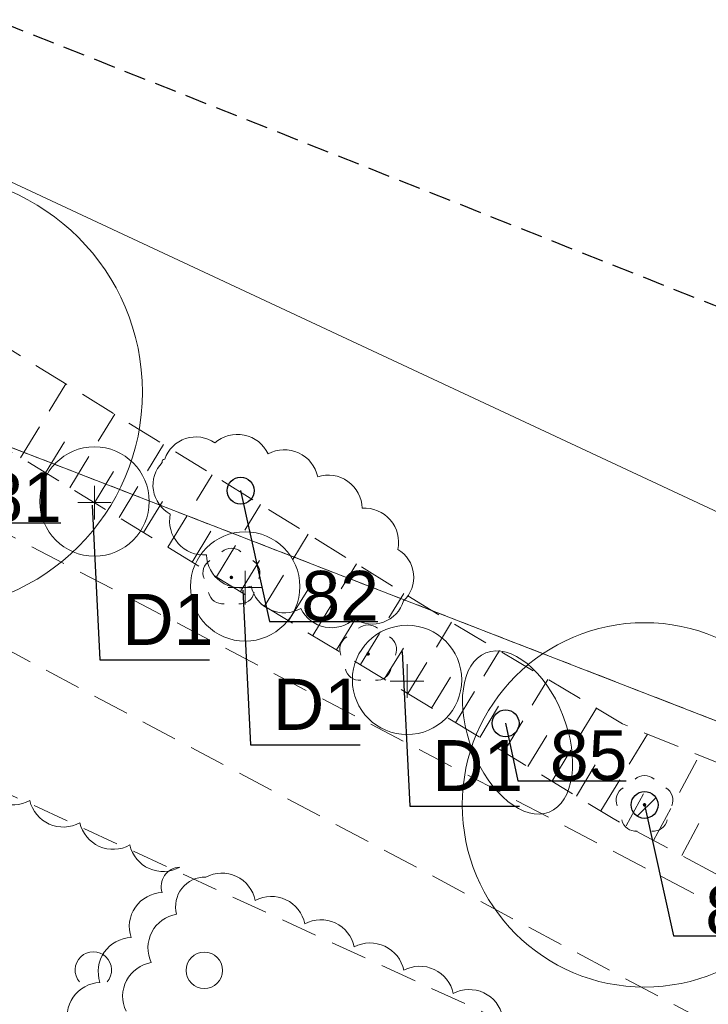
# Model space of a CAD drawing. Header units: metres. Extents: x 6540907 to 6541833, y 5893434 to 5894895.
# Tile 124 of 256: x 6541247 to 6541266, y 5894260 to 5894287. Entities that reach past the tile are written whole.
import ezdxf
from ezdxf import colors
from ezdxf.entities.mleader import LeaderData, LeaderLine
from ezdxf.math import Vec2, Vec3

# ---------------------------------------------------------------- set-up
doc = ezdxf.new("R2010")
doc.units = ezdxf.units.M
doc.header["$MEASUREMENT"] = 0
for name, pattern in [('1.0_0.5', [1.5, 1, -0.5]), ('2', [0.9, 0.6, -0.3]), ('219-500', [0, 0]), ('egug-500', [1, 0.5, -0.5])]:
    doc.linetypes.add(name, pattern=pattern)
doc.layers.get('0').update_dxf_attribs({"color": 2, "linetype": 'CONTINUOUS', "lineweight": 5})
for name, color, linetype, lineweight in [('218-kontur użytku gruntowego', 251, 'CONTINUOUS', 9), ('219-działka ewidencyjna', 152, 'CONTINUOUS', 18), ('chodnik', 251, 'CONTINUOUS', 9), ('drzewo liściaste', 251, 'CONTINUOUS', 9), ('skarpa nieumocniona', 251, 'CONTINUOUS', 9), ('woda stojąca', 251, 'CONTINUOUS', 9), ('z_i_drzewa_liściste_korony', 66, 'CONTINUOUS', 20), ('z_i_drzewa_opis', 7, 'CONTINUOUS', 25), ('z_n_kom_alnus glutinosa', 162, 'CONTINUOUS', 20), ('zadrzewienie  zakrzewienie', 252, 'CONTINUOUS', 15), ('Zakres', 252, 'CONTINUOUS', 15)]:
    doc.layers.add(name, color=color, linetype=linetype, lineweight=lineweight)
doc.layers.add('z_i_masywy_grupy', color=7, linetype='CONTINUOUS', lineweight=13, true_color=0x7f926c)
doc.styles.add('Opisowy', font='arial.ttf')

# ---------------------------------------------------------------- blocks, each defined once
blk = doc.blocks.new('OTZK2')
at = {"color": 0, "linetype": 'Continuous'}
blk.add_arc((0, 0), 0.5, 318.85, 221.162, dxfattribs=at)
blk = doc.blocks.new('OTZK1')
at = {"color": 0, "linetype": 'Continuous'}
blk.add_circle((0, 0), 0.5, dxfattribs=at)
blk = doc.blocks.new('OP021')
at = {"linetype": 'Continuous', "lineweight": 13}
h = blk.add_hatch(color=0, dxfattribs=at)
edge = h.paths.add_edge_path()
edge.add_arc((0, 0), 0.05, 0, 360)
at = {"color": 0, "linetype": 'Continuous', "lineweight": 13}
for centre, start, end in [((0, 0.4), 49.272, 130.728), ((-0.38, 0.124), 121.308, 202.548), ((0.38, 0.124), 337.452, 58.692), ((-0.235, -0.324), 193.221, 274.871), ((0.235, -0.324), 265.129, 346.779)]:
    blk.add_arc(centre, 0.4, start, end, dxfattribs=at)
blk = doc.blocks.new('_None')
blk = doc.blocks.new('punkt')
h = blk.add_hatch()
h.set_pattern_fill('ANSI32', color=256, scale=0.2)
h.set_pattern_definition([(45, (-4781848.87, -5644337.08), (-1.34703841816, 1.34703841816), []), (45, (-4781847.972, -5644337.08), (-1.34703841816, 1.34703841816), [])])
edge = h.paths.add_edge_path()
edge.add_arc((0, 0), 0.243, 0, 360)
blk.add_circle((0, 0), 0.243)
blk = doc.blocks.new('d')
at = {"linetype": 'Continuous'}
for points in [[(0, 0.461), (0, -0.461)], [(0.461, 0), (-0.461, 0)]]:
    blk.add_lwpolyline(points, dxfattribs=at)
blk.add_circle((0, 0.031), 1.5, dxfattribs=at)

msp = doc.modelspace()

# ---------------------------------------------------------------- linework, layer by layer
at = {"layer": '218-kontur użytku gruntowego', "linetype": 'egug-500', "lineweight": 18, "flags": 128}
for points in [[(6541308.83, 5894251.038), (6541244.66, 5894275.948)], [(6541244.66, 5894275.948), (6541308.83, 5894251.038)]]:
    msp.add_lwpolyline(points, dxfattribs=at)
at = {"layer": '219-działka ewidencyjna', "linetype": '219-500', "lineweight": 18, "flags": 128}
msp.add_lwpolyline([(6541308.83, 5894251.038), (6541244.66, 5894275.948)], dxfattribs=at)
at = {"layer": 'chodnik', "linetype": '1.0_0.5', "lineweight": 18, "flags": 128}
msp.add_lwpolyline([(6541148.09, 5894266.608), (6541121.4, 5894253.108), (6541122.75, 5894251.218), (6541149.27, 5894263.848), (6541185.84, 5894277.468), (6541214.53, 5894280.958), (6541220.14, 5894280.468), (6541232.78, 5894276.948), (6541273.74, 5894255.128), (6541292.32, 5894248.138), (6541299.58, 5894246.488), (6541311.46, 5894246.228), (6541320.71, 5894247.928), (6541358.75, 5894259.418), (6541381.84, 5894259.168), (6541383.11, 5894258.688), (6541394.29, 5894255.868), (6541417.15, 5894246.908), (6541419.74, 5894244.818), (6541430.87, 5894235.068), (6541433.75, 5894232.708), (6541442.13, 5894221.108), (6541450.88, 5894208.258), (6541461.26, 5894194.908), (6541472.88, 5894183.518), (6541484.16, 5894175.358), (6541492.85, 5894170.438), (6541512, 5894163.558), (6541515.21, 5894162.958), (6541516.3, 5894165.558), (6541512.94, 5894166.398), (6541494.11, 5894173.178), (6541485.78, 5894177.878), (6541474.82, 5894185.818), (6541463.5, 5894196.908), (6541453.3, 5894210.018), (6541444.59, 5894222.828), (6541435.95, 5894234.788), (6541432.81, 5894237.358), (6541421.67, 5894247.118), (6541418.67, 5894249.528), (6541395.21, 5894258.728), (6541384.01, 5894261.548), (6541382.4, 5894262.168), (6541358.33, 5894262.418), (6541320.17, 5894250.908), (6541310.58, 5894248.848), (6541305.73, 5894248.828), (6541301.24, 5894249.028), (6541301.24, 5894249.028), (6541293.42, 5894251.278), (6541277.75, 5894257.108), (6541274.98, 5894257.888), (6541233.63, 5894279.558), (6541220.53, 5894283.528), (6541214.73, 5894283.598), (6541185.16, 5894280.418)], close=True, dxfattribs=at)
at = {"layer": 'skarpa nieumocniona', "linetype": '1.0_0.5', "lineweight": 18, "flags": 128}
msp.add_lwpolyline([(6541238.86, 5894282.658), (6541222.53, 5894292.678), (6541210.27, 5894298.348), (6541202.83, 5894299.098), (6541175.26, 5894298.768), (6541172.11, 5894297.428), (6541146.54, 5894285.048), (6541121.4, 5894270.348), (6541116.81, 5894264.988), (6541123.07, 5894268.238), (6541147.87, 5894282.508), (6541176.95, 5894296.368), (6541201.06, 5894296.188), (6541202.53, 5894296.088), (6541208.92, 5894295.108), (6541221.57, 5894290.368), (6541245.99, 5894275.438), (6541263.08, 5894265.018), (6541277.75, 5894257.108), (6541302.09, 5894249.758), (6541317.41, 5894250.828), (6541352.27, 5894260.858), (6541358.33, 5894262.418), (6541366.33, 5894262.978), (6541360.81, 5894263.338), (6541351.4, 5894263.938), (6541327.52, 5894257.608), (6541315.64, 5894254.238), (6541306.2, 5894252.618), (6541295.24, 5894253.978), (6541280.67, 5894260.548), (6541263.34, 5894267.618), (6541258.09, 5894270.738)], close=True, dxfattribs=at)
for points in [[(6541246.83, 5894274.918), (6541248.07, 5894276.948)], [(6541248.18, 5894274.098), (6541249.41, 5894276.118)], [(6541247.51, 5894274.508), (6541248.13, 5894275.518)], [(6541249.53, 5894273.278), (6541250.75, 5894275.288)], [(6541248.86, 5894273.688), (6541249.47, 5894274.698)], [(6541250.87, 5894272.468), (6541252.08, 5894274.458)], [(6541250.2, 5894272.868), (6541250.81, 5894273.878)], [(6541252.2, 5894271.658), (6541253.41, 5894273.638)], [(6541251.53, 5894272.058), (6541252.14, 5894273.058)], [(6541253.52, 5894270.848), (6541254.72, 5894272.828)], [(6541252.86, 5894271.248), (6541253.46, 5894272.238)], [(6541254.84, 5894270.048), (6541256.04, 5894272.008)], [(6541254.18, 5894270.448), (6541254.78, 5894271.428)], [(6541256.15, 5894269.248), (6541257.34, 5894271.198)], [(6541255.49, 5894269.648), (6541256.09, 5894270.628)], [(6541257.45, 5894268.448), (6541258.65, 5894270.408)], [(6541256.8, 5894268.848), (6541257.4, 5894269.818)], [(6541258.76, 5894267.648), (6541259.96, 5894269.628)], [(6541258.1, 5894268.048), (6541258.7, 5894269.038)], [(6541260.08, 5894266.848), (6541261.29, 5894268.838)], [(6541259.42, 5894267.248), (6541260.02, 5894268.238)], [(6541261.4, 5894266.038), (6541262.62, 5894268.048)], [(6541260.74, 5894266.448), (6541261.35, 5894267.448)], [(6541262.74, 5894265.228), (6541264.02, 5894267.338)], [(6541262.07, 5894265.638), (6541262.68, 5894266.638)], [(6541264.19, 5894264.418), (6541265.45, 5894266.758)], [(6541263.44, 5894264.818), (6541264.05, 5894265.948)], [(6541264.96, 5894264.008), (6541265.61, 5894265.218)]]:
    msp.add_lwpolyline(points, dxfattribs=at)
at = {"layer": 'woda stojąca', "linetype": 'Continuous', "lineweight": 18, "flags": 128}
msp.add_lwpolyline([(6541063.19, 5894246.088), (6541068.21, 5894250.668), (6541072.59, 5894255.888), (6541074.57, 5894258.978), (6541086.39, 5894262.458), (6541096.18, 5894263.598), (6541105.39, 5894267.078), (6541116.8, 5894272.458), (6541141.83, 5894291.668), (6541172.37, 5894303.688), (6541190.02, 5894309.528), (6541205.73, 5894305.568), (6541217.2, 5894301.948), (6541235.79, 5894287.538), (6541265.97, 5894273.418), (6541297.72, 5894261.208), (6541316.24, 5894260.738), (6541351.89, 5894275.738), (6541367.34, 5894279.258), (6541389.88, 5894276.588)], dxfattribs=at)
at = {"layer": 'z_i_drzewa_liściste_korony', "linetype": 'Continuous'}
for centre, radius in [((6541244.171, 5894276.725), 6), ((6541263.941, 5894265.395), 5)]:
    msp.add_circle(centre, radius, dxfattribs=at)
msp.add_ellipse((6541260.458, 5894267.382), major_axis=(-0.866, 2.186), ratio=0.565864, dxfattribs=at)
at = {"layer": 'z_i_masywy_grupy', "linetype": 'Continuous'}
msp.add_lwpolyline([(6541250.713, 5894274.792, 0.5), (6541250.935, 5894273.378, 0.5), (6541251.924, 5894272.259, 0.5), (6541253.151, 5894271.399, 0.5), (6541254.516, 5894270.782, 0.5), (6541255.983, 5894270.5, 0.5), (6541257.331, 5894270.994, 0.5), (6541257.175, 5894272.406, 0.5), (6541256.197, 5894273.535, 0.5), (6541254.977, 5894274.403, 0.5), (6541253.617, 5894275.029, 0.5), (6541252.153, 5894275.33, 0.5), (6541250.782, 5894274.883, 0.5)], format="xyb", close=True, dxfattribs=at)
for points in [[(6541248.153, 5894259.288, -0.5), (6541249.006, 5894260.521, -0.5), (6541249.859, 5894261.755, -0.5), (6541250.712, 5894262.989, -0.5), (6541251.193, 5894263.685, -0.5), (6541249.823, 5894264.295, -0.5), (6541248.452, 5894264.906, -0.5), (6541247.082, 5894265.516, -0.5), (6541245.712, 5894266.126, -0.5)], [(6541260.05, 5894259.58, 0.5), (6541258.693, 5894260.219, 0.5), (6541257.336, 5894260.858, 0.5), (6541255.979, 5894261.496, 0.5), (6541254.622, 5894262.135, 0.5), (6541253.265, 5894262.774, 0.5), (6541251.907, 5894263.413, 0.5), (6541251.108, 5894262.396, 0.5), (6541250.414, 5894261.066, 0.5), (6541249.72, 5894259.736, 0.5)]]:
    msp.add_lwpolyline(points, format="xyb", dxfattribs=at)
at = {"layer": 'zadrzewienie  zakrzewienie', "linetype": '1.0_0.5', "lineweight": 18, "flags": 128}
msp.add_lwpolyline([(6541044.04, 5894156.768), (6541052.84, 5894163.428), (6541069.7, 5894175.078), (6541101.31, 5894200.358), (6541129.24, 5894208.168), (6541152.03, 5894225.128), (6541169.97, 5894235.268), (6541187.83, 5894231.338), (6541224.49, 5894232.178), (6541248.1, 5894226.278), (6541267.08, 5894210.648), (6541283.7, 5894248.588), (6541223.9, 5894276.088), (6541201.6, 5894276.988), (6541164.6, 5894267.588), (6541087.7, 5894232.188), (6541061.02, 5894214.688), (6541036.66, 5894196.188), (6541017.58, 5894183.318), (6541015.78, 5894180.798), (6541016.59, 5894177.738), (6541020.64, 5894173.868)], close=True, dxfattribs=at)
at = {"layer": 'Zakres', "linetype": '2', "lineweight": 25, "flags": 128}
msp.add_lwpolyline([(6541682.61, 5894095.007), (6541557.28, 5894200.188), (6541380.44, 5894273.688), (6541307.38, 5894262.598), (6541211.66, 5894300.638), (6541170.76, 5894305.568), (6541137.92, 5894291.268), (6541058.11, 5894283.298), (6540997.5, 5894230.068), (6540930.81, 5894138.998)], dxfattribs=at)

# ---------------------------------------------------------------- block references
at = {"layer": 'drzewo liściaste', "linetype": 'Continuous', "lineweight": 18}
for p in [(6541252.61, 5894271.638), (6541252.61, 5894271.638), (6541252.61, 5894271.638), (6541256.36, 5894269.538), (6541256.36, 5894269.538), (6541256.36, 5894269.538), (6541263.94, 5894265.398), (6541263.94, 5894265.398), (6541263.94, 5894265.398)]:
    msp.add_blockref('OP021', p, dxfattribs=at)
at = {"layer": 'z_i_drzewa_opis', "ltscale": 0.01, "xscale": 1.520278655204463, "yscale": 1.520278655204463, "zscale": 1.520278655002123}
for p in [(6541252.864, 5894274.019), (6541260.129, 5894267.634), (6541263.941, 5894265.395)]:
    msp.add_blockref('punkt', p, dxfattribs=at)
at = {"layer": 'z_n_kom_alnus glutinosa', "linetype": 'Continuous'}
for p in [(6541248.856, 5894273.69), (6541252.987, 5894271.359), (6541257.428, 5894268.794)]:
    msp.add_blockref('d', p, dxfattribs=at)
at = {"layer": 'zadrzewienie  zakrzewienie', "linetype": 'Continuous', "lineweight": 18}
for name, p in [('OTZK2', (6541248.824, 5894260.865)), ('OTZK1', (6541251.866, 5894260.854))]:
    msp.add_blockref(name, p, dxfattribs=at)

# ---------------------------------------------------------------- leaders
at = {"layer": 'z_i_drzewa_opis'}
ml = msp.add_multileader_mtext('Standard', dxfattribs=at)
ml.set_content('81', color=256, style='Opisowy')
ml.set_leader_properties()
ml.set_arrow_properties(name='NONE')
ml.build(insert=Vec2(0, 0))
ml.multileader.update_dxf_attribs({"has_dogleg": 0, "text_left_attachment_type": 6, "text_right_attachment_type": 5, "dogleg_length": 1.914, "arrow_head_size": 7.005})
ctx = ml.context
ctx.base_point, ctx.char_height, ctx.arrow_head_size, ctx.landing_gap_size, ctx.plane_origin = Vec3(6541244.96, 5894273.133), 1.3683, 7.005, 0.876, Vec3(6541237.588, 5894268.749)
ctx.left_attachment, ctx.right_attachment = 6, 5
notes = []
notes.append((ctx, [(1, (1, 1, 0), (6541241.919, 5894273.133), (1, 0), 3.041, [(0, [(6541244.171, 5894276.725), (6541244.96, 5894273.133), (6541244.96, 5894273.133), (6541244.96, 5894273.133), (6541244.96, 5894273.133), (6541244.96, 5894273.133), (6541244.96, 5894273.133), (6541244.96, 5894273.133), (6541244.96, 5894273.133), (6541244.96, 5894273.133), (6541244.96, 5894273.133), (6541244.96, 5894273.133), (6541244.96, 5894273.133), (6541244.96, 5894273.133), (6541244.96, 5894273.133), (6541244.96, 5894273.133), (6541244.96, 5894273.133), (6541244.96, 5894273.133), (6541244.96, 5894273.133), (6541244.96, 5894273.133), (6541244.96, 5894273.133), (6541244.96, 5894273.133), (6541244.96, 5894273.133), (6541244.96, 5894273.133), (6541244.96, 5894273.133), (6541244.96, 5894273.133), (6541244.96, 5894273.133), (6541244.96, 5894273.133), (6541244.96, 5894273.133), (6541244.96, 5894273.133), (6541244.96, 5894273.133), (6541244.96, 5894273.133), (6541244.96, 5894273.133), (6541244.96, 5894273.133), (6541244.96, 5894273.133), (6541244.96, 5894273.133), (6541244.96, 5894273.133), (6541244.96, 5894273.133), (6541244.96, 5894273.133), (6541244.96, 5894273.133), (6541244.96, 5894273.133), (6541244.96, 5894273.133), (6541244.96, 5894273.133), (6541244.96, 5894273.133), (6541244.96, 5894273.133), (6541244.96, 5894273.133), (6541244.96, 5894273.133), (6541244.96, 5894273.133), (6541244.96, 5894273.133), (6541244.96, 5894273.133), (6541244.96, 5894273.133), (6541244.96, 5894273.133), (6541244.96, 5894273.133), (6541244.96, 5894273.133), (6541244.96, 5894273.133), (6541244.96, 5894273.133), (6541244.96, 5894273.133), (6541244.96, 5894273.133), (6541244.96, 5894273.133), (6541244.96, 5894273.133), (6541244.96, 5894273.133), (6541244.96, 5894273.133), (6541244.96, 5894273.133), (6541244.96, 5894273.133), (6541244.96, 5894273.133), (6541244.96, 5894273.133), (6541244.96, 5894273.133), (6541244.96, 5894273.133), (6541244.96, 5894273.133), (6541244.96, 5894273.133), (6541244.96, 5894273.133), (6541244.96, 5894273.133), (6541244.96, 5894273.133), (6541244.96, 5894273.133), (6541244.96, 5894273.133), (6541244.96, 5894273.133), (6541244.96, 5894273.133), (6541244.96, 5894273.133), (6541244.96, 5894273.133), (6541244.96, 5894273.133), (6541244.96, 5894273.133), (6541244.96, 5894273.133), (6541244.96, 5894273.133), (6541244.96, 5894273.133), (6541244.96, 5894273.133), (6541244.96, 5894273.133), (6541244.96, 5894273.133), (6541244.96, 5894273.133), (6541244.96, 5894273.133), (6541244.96, 5894273.133), (6541244.96, 5894273.133), (6541244.96, 5894273.133), (6541244.96, 5894273.133), (6541244.96, 5894273.133), (6541244.96, 5894273.133), (6541244.96, 5894273.133), (6541244.96, 5894273.133), (6541244.96, 5894273.133), (6541244.96, 5894273.133), (6541244.96, 5894273.133), (6541244.96, 5894273.133), (6541244.96, 5894273.133), (6541244.96, 5894273.133), (6541244.96, 5894273.133), (6541244.96, 5894273.133), (6541244.96, 5894273.133), (6541244.96, 5894273.133), (6541244.96, 5894273.133), (6541244.96, 5894273.133), (6541244.96, 5894273.133), (6541244.96, 5894273.133), (6541244.96, 5894273.133), (6541244.96, 5894273.133), (6541244.96, 5894273.133), (6541244.96, 5894273.133), (6541244.96, 5894273.133), (6541244.96, 5894273.133), (6541244.96, 5894273.133), (6541244.96, 5894273.133), (6541244.96, 5894273.133), (6541244.96, 5894273.133), (6541244.96, 5894273.133), (6541244.96, 5894273.133), (6541244.96, 5894273.133), (6541244.96, 5894273.133), (6541244.96, 5894273.133)], 256, [])])]))
ctx.mtext.insert, ctx.mtext.flow_direction = Vec3(6541245.835, 5894274.524), 5
ml = msp.add_multileader_mtext('Standard', dxfattribs=at)
ml.set_content('82', color=256, style='Opisowy')
ml.set_leader_properties()
ml.set_arrow_properties(name='NONE')
ml.build(insert=Vec2(0, 0))
ml.multileader.update_dxf_attribs({"has_dogleg": 0, "text_left_attachment_type": 6, "text_right_attachment_type": 5, "text_top_attachment_type": 0, "text_bottom_attachment_type": 0, "dogleg_length": 1.914, "arrow_head_size": 7.005})
ctx = ml.context
ctx.base_point, ctx.char_height, ctx.arrow_head_size, ctx.landing_gap_size, ctx.plane_origin = Vec3(6541253.653, 5894270.427), 1.3683, 7.005, 0.876, Vec3(6541246.282, 5894266.043)
ctx.left_attachment, ctx.right_attachment, ctx.attachment_type = 6, 5, 2
notes.append((ctx, [(1, (1, 1, 0), (6541250.612, 5894270.427), (1, 0), 3.041, [(0, [(6541252.864, 5894274.019), (6541253.653, 5894270.427), (6541253.653, 5894270.427), (6541253.653, 5894270.427), (6541253.653, 5894270.427), (6541253.653, 5894270.427), (6541253.653, 5894270.427), (6541253.653, 5894270.427), (6541253.653, 5894270.427), (6541253.653, 5894270.427), (6541253.653, 5894270.427), (6541253.653, 5894270.427), (6541253.653, 5894270.427), (6541253.653, 5894270.427), (6541253.653, 5894270.427), (6541253.653, 5894270.427), (6541253.653, 5894270.427), (6541253.653, 5894270.427), (6541253.653, 5894270.427), (6541253.653, 5894270.427), (6541253.653, 5894270.427), (6541253.653, 5894270.427), (6541253.653, 5894270.427), (6541253.653, 5894270.427), (6541253.653, 5894270.427), (6541253.653, 5894270.427), (6541253.653, 5894270.427), (6541253.653, 5894270.427), (6541253.653, 5894270.427), (6541253.653, 5894270.427), (6541253.653, 5894270.427), (6541253.653, 5894270.427), (6541253.653, 5894270.427), (6541253.653, 5894270.427), (6541253.653, 5894270.427), (6541253.653, 5894270.427), (6541253.653, 5894270.427), (6541253.653, 5894270.427), (6541253.653, 5894270.427), (6541253.653, 5894270.427), (6541253.653, 5894270.427), (6541253.653, 5894270.427), (6541253.653, 5894270.427), (6541253.653, 5894270.427), (6541253.653, 5894270.427), (6541253.653, 5894270.427), (6541253.653, 5894270.427), (6541253.653, 5894270.427), (6541253.653, 5894270.427), (6541253.653, 5894270.427), (6541253.653, 5894270.427), (6541253.653, 5894270.427), (6541253.653, 5894270.427), (6541253.653, 5894270.427), (6541253.653, 5894270.427), (6541253.653, 5894270.427), (6541253.653, 5894270.427), (6541253.653, 5894270.427), (6541253.653, 5894270.427), (6541253.653, 5894270.427), (6541253.653, 5894270.427), (6541253.653, 5894270.427), (6541253.653, 5894270.427), (6541253.653, 5894270.427), (6541253.653, 5894270.427), (6541253.653, 5894270.427), (6541253.653, 5894270.427), (6541253.653, 5894270.427), (6541253.653, 5894270.427), (6541253.653, 5894270.427), (6541253.653, 5894270.427), (6541253.653, 5894270.427), (6541253.653, 5894270.427), (6541253.653, 5894270.427), (6541253.653, 5894270.427), (6541253.653, 5894270.427), (6541253.653, 5894270.427), (6541253.653, 5894270.427), (6541253.653, 5894270.427), (6541253.653, 5894270.427), (6541253.653, 5894270.427), (6541253.653, 5894270.427), (6541253.653, 5894270.427), (6541253.653, 5894270.427), (6541253.653, 5894270.427), (6541253.653, 5894270.427), (6541253.653, 5894270.427), (6541253.653, 5894270.427), (6541253.653, 5894270.427), (6541253.653, 5894270.427), (6541253.653, 5894270.427), (6541253.653, 5894270.427), (6541253.653, 5894270.427), (6541253.653, 5894270.427), (6541253.653, 5894270.427), (6541253.653, 5894270.427), (6541253.653, 5894270.427), (6541253.653, 5894270.427), (6541253.653, 5894270.427), (6541253.653, 5894270.427), (6541253.653, 5894270.427), (6541253.653, 5894270.427), (6541253.653, 5894270.427), (6541253.653, 5894270.427), (6541253.653, 5894270.427), (6541253.653, 5894270.427), (6541253.653, 5894270.427), (6541253.653, 5894270.427), (6541253.653, 5894270.427), (6541253.653, 5894270.427), (6541253.653, 5894270.427), (6541253.653, 5894270.427), (6541253.653, 5894270.427), (6541253.653, 5894270.427), (6541253.653, 5894270.427), (6541253.653, 5894270.427), (6541253.653, 5894270.427), (6541253.653, 5894270.427), (6541253.653, 5894270.427), (6541253.653, 5894270.427), (6541253.653, 5894270.427), (6541253.653, 5894270.427), (6541253.653, 5894270.427), (6541253.653, 5894270.427), (6541253.653, 5894270.427), (6541253.653, 5894270.427)], 256, [])])]))
ctx.mtext.insert, ctx.mtext.flow_direction = Vec3(6541254.529, 5894271.818), 5
ml = msp.add_multileader_mtext('Standard', dxfattribs=at)
ml.set_content('D1', color=256, style='Opisowy')
ml.set_leader_properties()
ml.set_arrow_properties(name='NONE')
ml.build(insert=Vec2(0, 0))
ml.multileader.update_dxf_attribs({"has_dogleg": 0, "text_left_attachment_type": 6, "text_right_attachment_type": 5, "text_top_attachment_type": 0, "text_bottom_attachment_type": 0, "dogleg_length": 1.914, "arrow_head_size": 4.904})
ctx = ml.context
ctx.base_point, ctx.char_height, ctx.arrow_head_size, ctx.landing_gap_size, ctx.plane_origin = Vec3(6541249.002, 5894269.372), 1.4, 4.904, 0.613, Vec3(6541243.842, 5894266.303)
ctx.left_attachment, ctx.right_attachment, ctx.attachment_type = 6, 5, 2
notes.append((ctx, [(1, (1, 1, 0), (6541246.874, 5894269.372), (1, 0), 2.128, [(0, [(6541248.796, 5894273.621), (6541249.002, 5894269.372), (6541249.002, 5894269.372), (6541249.002, 5894269.372), (6541249.002, 5894269.372), (6541249.002, 5894269.372), (6541249.002, 5894269.372), (6541249.002, 5894269.372), (6541249.002, 5894269.372), (6541249.002, 5894269.372), (6541249.002, 5894269.372), (6541249.002, 5894269.372), (6541249.002, 5894269.372), (6541249.002, 5894269.372), (6541249.002, 5894269.372), (6541249.002, 5894269.372), (6541249.002, 5894269.372), (6541249.002, 5894269.372), (6541249.002, 5894269.372), (6541249.002, 5894269.372), (6541249.002, 5894269.372), (6541249.002, 5894269.372), (6541249.002, 5894269.372), (6541249.002, 5894269.372), (6541249.002, 5894269.372), (6541249.002, 5894269.372), (6541249.002, 5894269.372), (6541249.002, 5894269.372), (6541249.002, 5894269.372), (6541249.002, 5894269.372), (6541249.002, 5894269.372), (6541249.002, 5894269.372), (6541249.002, 5894269.372), (6541249.002, 5894269.372), (6541249.002, 5894269.372), (6541249.002, 5894269.372), (6541249.002, 5894269.372), (6541249.002, 5894269.372), (6541249.002, 5894269.372), (6541249.002, 5894269.372), (6541249.002, 5894269.372), (6541249.002, 5894269.372), (6541249.002, 5894269.372), (6541249.002, 5894269.372), (6541249.002, 5894269.372), (6541249.002, 5894269.372), (6541249.002, 5894269.372), (6541249.002, 5894269.372), (6541249.002, 5894269.372), (6541249.002, 5894269.372), (6541249.002, 5894269.372), (6541249.002, 5894269.372), (6541249.002, 5894269.372), (6541249.002, 5894269.372), (6541249.002, 5894269.372), (6541249.002, 5894269.372), (6541249.002, 5894269.372), (6541249.002, 5894269.372), (6541249.002, 5894269.372), (6541249.002, 5894269.372), (6541249.002, 5894269.372), (6541249.002, 5894269.372), (6541249.002, 5894269.372), (6541249.002, 5894269.372), (6541249.002, 5894269.372), (6541249.002, 5894269.372), (6541249.002, 5894269.372), (6541249.002, 5894269.372), (6541249.002, 5894269.372), (6541249.002, 5894269.372), (6541249.002, 5894269.372), (6541249.002, 5894269.372), (6541249.002, 5894269.372), (6541249.002, 5894269.372), (6541249.002, 5894269.372), (6541249.002, 5894269.372), (6541249.002, 5894269.372), (6541249.002, 5894269.372), (6541249.002, 5894269.372), (6541249.002, 5894269.372), (6541249.002, 5894269.372), (6541249.002, 5894269.372), (6541249.002, 5894269.372), (6541249.002, 5894269.372), (6541249.002, 5894269.372), (6541249.002, 5894269.372), (6541249.002, 5894269.372), (6541249.002, 5894269.372), (6541249.002, 5894269.372), (6541249.002, 5894269.372), (6541249.002, 5894269.372), (6541249.002, 5894269.372), (6541249.002, 5894269.372), (6541249.002, 5894269.372), (6541249.002, 5894269.372), (6541249.002, 5894269.372), (6541249.002, 5894269.372), (6541249.002, 5894269.372), (6541249.002, 5894269.372), (6541249.002, 5894269.372), (6541249.002, 5894269.372), (6541249.002, 5894269.372), (6541249.002, 5894269.372), (6541249.002, 5894269.372), (6541249.002, 5894269.372), (6541249.002, 5894269.372), (6541249.002, 5894269.372), (6541249.002, 5894269.372), (6541249.002, 5894269.372), (6541249.002, 5894269.372), (6541249.002, 5894269.372), (6541249.002, 5894269.372), (6541249.002, 5894269.372), (6541249.002, 5894269.372), (6541249.002, 5894269.372), (6541249.002, 5894269.372), (6541249.002, 5894269.372), (6541249.002, 5894269.372), (6541249.002, 5894269.372), (6541249.002, 5894269.372), (6541249.002, 5894269.372), (6541249.002, 5894269.372)], 256, [])])]))
ctx.mtext.insert, ctx.mtext.flow_direction = Vec3(6541249.615, 5894271.186), 5
ml = msp.add_multileader_mtext('Standard', dxfattribs=at)
ml.set_content('D1', color=256, style='Opisowy')
ml.set_leader_properties()
ml.set_arrow_properties(name='NONE')
ml.build(insert=Vec2(0, 0))
ml.multileader.update_dxf_attribs({"has_dogleg": 0, "text_left_attachment_type": 6, "text_right_attachment_type": 5, "text_top_attachment_type": 0, "text_bottom_attachment_type": 0, "dogleg_length": 1.914, "arrow_head_size": 4.904})
ctx = ml.context
ctx.base_point, ctx.char_height, ctx.arrow_head_size, ctx.landing_gap_size, ctx.plane_origin = Vec3(6541253.133, 5894267.041), 1.4, 4.904, 0.613, Vec3(6541247.973, 5894263.972)
ctx.left_attachment, ctx.right_attachment, ctx.attachment_type = 6, 5, 2
notes.append((ctx, [(1, (1, 1, 0), (6541251.005, 5894267.041), (1, 0), 2.128, [(0, [(6541252.927, 5894271.29), (6541253.133, 5894267.041), (6541253.133, 5894267.041), (6541253.133, 5894267.041), (6541253.133, 5894267.041), (6541253.133, 5894267.041), (6541253.133, 5894267.041), (6541253.133, 5894267.041), (6541253.133, 5894267.041), (6541253.133, 5894267.041), (6541253.133, 5894267.041), (6541253.133, 5894267.041), (6541253.133, 5894267.041), (6541253.133, 5894267.041), (6541253.133, 5894267.041), (6541253.133, 5894267.041), (6541253.133, 5894267.041), (6541253.133, 5894267.041), (6541253.133, 5894267.041), (6541253.133, 5894267.041), (6541253.133, 5894267.041), (6541253.133, 5894267.041), (6541253.133, 5894267.041), (6541253.133, 5894267.041), (6541253.133, 5894267.041), (6541253.133, 5894267.041), (6541253.133, 5894267.041), (6541253.133, 5894267.041), (6541253.133, 5894267.041), (6541253.133, 5894267.041), (6541253.133, 5894267.041), (6541253.133, 5894267.041), (6541253.133, 5894267.041), (6541253.133, 5894267.041), (6541253.133, 5894267.041), (6541253.133, 5894267.041), (6541253.133, 5894267.041), (6541253.133, 5894267.041), (6541253.133, 5894267.041), (6541253.133, 5894267.041), (6541253.133, 5894267.041), (6541253.133, 5894267.041), (6541253.133, 5894267.041), (6541253.133, 5894267.041), (6541253.133, 5894267.041), (6541253.133, 5894267.041), (6541253.133, 5894267.041), (6541253.133, 5894267.041), (6541253.133, 5894267.041), (6541253.133, 5894267.041), (6541253.133, 5894267.041), (6541253.133, 5894267.041), (6541253.133, 5894267.041), (6541253.133, 5894267.041), (6541253.133, 5894267.041), (6541253.133, 5894267.041), (6541253.133, 5894267.041), (6541253.133, 5894267.041), (6541253.133, 5894267.041), (6541253.133, 5894267.041), (6541253.133, 5894267.041), (6541253.133, 5894267.041), (6541253.133, 5894267.041), (6541253.133, 5894267.041), (6541253.133, 5894267.041), (6541253.133, 5894267.041), (6541253.133, 5894267.041), (6541253.133, 5894267.041), (6541253.133, 5894267.041), (6541253.133, 5894267.041), (6541253.133, 5894267.041), (6541253.133, 5894267.041), (6541253.133, 5894267.041), (6541253.133, 5894267.041), (6541253.133, 5894267.041), (6541253.133, 5894267.041), (6541253.133, 5894267.041), (6541253.133, 5894267.041), (6541253.133, 5894267.041), (6541253.133, 5894267.041), (6541253.133, 5894267.041), (6541253.133, 5894267.041), (6541253.133, 5894267.041), (6541253.133, 5894267.041), (6541253.133, 5894267.041), (6541253.133, 5894267.041), (6541253.133, 5894267.041), (6541253.133, 5894267.041), (6541253.133, 5894267.041), (6541253.133, 5894267.041), (6541253.133, 5894267.041), (6541253.133, 5894267.041), (6541253.133, 5894267.041), (6541253.133, 5894267.041), (6541253.133, 5894267.041), (6541253.133, 5894267.041), (6541253.133, 5894267.041), (6541253.133, 5894267.041), (6541253.133, 5894267.041), (6541253.133, 5894267.041), (6541253.133, 5894267.041), (6541253.133, 5894267.041), (6541253.133, 5894267.041), (6541253.133, 5894267.041), (6541253.133, 5894267.041), (6541253.133, 5894267.041), (6541253.133, 5894267.041), (6541253.133, 5894267.041), (6541253.133, 5894267.041), (6541253.133, 5894267.041), (6541253.133, 5894267.041), (6541253.133, 5894267.041), (6541253.133, 5894267.041), (6541253.133, 5894267.041), (6541253.133, 5894267.041), (6541253.133, 5894267.041), (6541253.133, 5894267.041), (6541253.133, 5894267.041), (6541253.133, 5894267.041), (6541253.133, 5894267.041), (6541253.133, 5894267.041), (6541253.133, 5894267.041)], 256, [])])]))
ctx.mtext.insert, ctx.mtext.flow_direction = Vec3(6541253.746, 5894268.855), 5
ml = msp.add_multileader_mtext('Standard', dxfattribs=at)
ml.set_content('D1', color=256, style='Opisowy')
ml.set_leader_properties()
ml.set_arrow_properties(name='NONE')
ml.build(insert=Vec2(0, 0))
ml.multileader.update_dxf_attribs({"has_dogleg": 0, "text_left_attachment_type": 6, "text_right_attachment_type": 5, "text_top_attachment_type": 0, "text_bottom_attachment_type": 0, "dogleg_length": 1.914, "arrow_head_size": 4.904})
ctx = ml.context
ctx.base_point, ctx.char_height, ctx.arrow_head_size, ctx.landing_gap_size, ctx.plane_origin = Vec3(6541257.5, 5894265.359), 1.4, 4.904, 0.613, Vec3(6541252.341, 5894262.29)
ctx.left_attachment, ctx.right_attachment, ctx.attachment_type = 6, 5, 2
notes.append((ctx, [(1, (1, 1, 0), (6541255.372, 5894265.359), (1, 0), 2.128, [(0, [(6541257.294, 5894269.608), (6541257.5, 5894265.359), (6541257.5, 5894265.359), (6541257.5, 5894265.359), (6541257.5, 5894265.359), (6541257.5, 5894265.359), (6541257.5, 5894265.359), (6541257.5, 5894265.359), (6541257.5, 5894265.359), (6541257.5, 5894265.359), (6541257.5, 5894265.359), (6541257.5, 5894265.359), (6541257.5, 5894265.359), (6541257.5, 5894265.359), (6541257.5, 5894265.359), (6541257.5, 5894265.359), (6541257.5, 5894265.359), (6541257.5, 5894265.359), (6541257.5, 5894265.359), (6541257.5, 5894265.359), (6541257.5, 5894265.359), (6541257.5, 5894265.359), (6541257.5, 5894265.359), (6541257.5, 5894265.359), (6541257.5, 5894265.359), (6541257.5, 5894265.359), (6541257.5, 5894265.359), (6541257.5, 5894265.359), (6541257.5, 5894265.359), (6541257.5, 5894265.359), (6541257.5, 5894265.359), (6541257.5, 5894265.359), (6541257.5, 5894265.359), (6541257.5, 5894265.359), (6541257.5, 5894265.359), (6541257.5, 5894265.359), (6541257.5, 5894265.359), (6541257.5, 5894265.359), (6541257.5, 5894265.359), (6541257.5, 5894265.359), (6541257.5, 5894265.359), (6541257.5, 5894265.359), (6541257.5, 5894265.359), (6541257.5, 5894265.359), (6541257.5, 5894265.359), (6541257.5, 5894265.359), (6541257.5, 5894265.359), (6541257.5, 5894265.359), (6541257.5, 5894265.359), (6541257.5, 5894265.359), (6541257.5, 5894265.359), (6541257.5, 5894265.359), (6541257.5, 5894265.359), (6541257.5, 5894265.359), (6541257.5, 5894265.359), (6541257.5, 5894265.359), (6541257.5, 5894265.359), (6541257.5, 5894265.359), (6541257.5, 5894265.359), (6541257.5, 5894265.359), (6541257.5, 5894265.359), (6541257.5, 5894265.359), (6541257.5, 5894265.359), (6541257.5, 5894265.359), (6541257.5, 5894265.359), (6541257.5, 5894265.359), (6541257.5, 5894265.359), (6541257.5, 5894265.359), (6541257.5, 5894265.359), (6541257.5, 5894265.359), (6541257.5, 5894265.359), (6541257.5, 5894265.359), (6541257.5, 5894265.359), (6541257.5, 5894265.359), (6541257.5, 5894265.359), (6541257.5, 5894265.359), (6541257.5, 5894265.359), (6541257.5, 5894265.359), (6541257.5, 5894265.359), (6541257.5, 5894265.359), (6541257.5, 5894265.359), (6541257.5, 5894265.359), (6541257.5, 5894265.359), (6541257.5, 5894265.359), (6541257.5, 5894265.359), (6541257.5, 5894265.359), (6541257.5, 5894265.359), (6541257.5, 5894265.359), (6541257.5, 5894265.359), (6541257.5, 5894265.359), (6541257.5, 5894265.359), (6541257.5, 5894265.359), (6541257.5, 5894265.359), (6541257.5, 5894265.359), (6541257.5, 5894265.359), (6541257.5, 5894265.359), (6541257.5, 5894265.359), (6541257.5, 5894265.359), (6541257.5, 5894265.359), (6541257.5, 5894265.359), (6541257.5, 5894265.359), (6541257.5, 5894265.359), (6541257.5, 5894265.359), (6541257.5, 5894265.359), (6541257.5, 5894265.359), (6541257.5, 5894265.359), (6541257.5, 5894265.359), (6541257.5, 5894265.359), (6541257.5, 5894265.359), (6541257.5, 5894265.359), (6541257.5, 5894265.359), (6541257.5, 5894265.359), (6541257.5, 5894265.359), (6541257.5, 5894265.359), (6541257.5, 5894265.359), (6541257.5, 5894265.359), (6541257.5, 5894265.359), (6541257.5, 5894265.359), (6541257.5, 5894265.359), (6541257.5, 5894265.359), (6541257.5, 5894265.359), (6541257.5, 5894265.359)], 256, [])])]))
ctx.mtext.insert, ctx.mtext.flow_direction = Vec3(6541258.113, 5894267.173), 5
ml = msp.add_multileader_mtext('Standard', dxfattribs=at)
ml.set_content('85', color=256, style='Opisowy')
ml.set_leader_properties()
ml.set_arrow_properties(name='NONE')
ml.build(insert=Vec2(0, 0))
ml.multileader.update_dxf_attribs({"has_dogleg": 0, "text_left_attachment_type": 6, "text_right_attachment_type": 5, "text_top_attachment_type": 0, "text_bottom_attachment_type": 0, "dogleg_length": 1.914, "arrow_head_size": 7.005})
ctx = ml.context
ctx.base_point, ctx.char_height, ctx.arrow_head_size, ctx.landing_gap_size, ctx.plane_origin = Vec3(6541260.468, 5894266.054), 1.3683, 7.005, 0.876, Vec3(6541253.546, 5894259.658)
ctx.left_attachment, ctx.right_attachment, ctx.attachment_type = 6, 5, 2
notes.append((ctx, [(1, (1, 1, 0), (6541257.428, 5894266.054), (1, 0), 3.041, [(0, [(6541260.129, 5894267.634), (6541260.468, 5894266.054), (6541260.468, 5894266.054), (6541260.468, 5894266.054), (6541260.468, 5894266.054), (6541260.468, 5894266.054), (6541260.468, 5894266.054), (6541260.468, 5894266.054), (6541260.468, 5894266.054), (6541260.468, 5894266.054), (6541260.468, 5894266.054), (6541260.468, 5894266.054), (6541260.468, 5894266.054), (6541260.468, 5894266.054), (6541260.468, 5894266.054), (6541260.468, 5894266.054), (6541260.468, 5894266.054), (6541260.468, 5894266.054), (6541260.468, 5894266.054), (6541260.468, 5894266.054), (6541260.468, 5894266.054), (6541260.468, 5894266.054), (6541260.468, 5894266.054), (6541260.468, 5894266.054), (6541260.468, 5894266.054), (6541260.468, 5894266.054), (6541260.468, 5894266.054), (6541260.468, 5894266.054), (6541260.468, 5894266.054), (6541260.468, 5894266.054), (6541260.468, 5894266.054), (6541260.468, 5894266.054), (6541260.468, 5894266.054), (6541260.468, 5894266.054), (6541260.468, 5894266.054), (6541260.468, 5894266.054), (6541260.468, 5894266.054), (6541260.468, 5894266.054), (6541260.468, 5894266.054), (6541260.468, 5894266.054), (6541260.468, 5894266.054), (6541260.468, 5894266.054), (6541260.468, 5894266.054), (6541260.468, 5894266.054), (6541260.468, 5894266.054), (6541260.468, 5894266.054), (6541260.468, 5894266.054), (6541260.468, 5894266.054), (6541260.468, 5894266.054), (6541260.468, 5894266.054), (6541260.468, 5894266.054), (6541260.468, 5894266.054), (6541260.468, 5894266.054), (6541260.468, 5894266.054), (6541260.468, 5894266.054), (6541260.468, 5894266.054), (6541260.468, 5894266.054), (6541260.468, 5894266.054), (6541260.468, 5894266.054), (6541260.468, 5894266.054), (6541260.468, 5894266.054), (6541260.468, 5894266.054), (6541260.468, 5894266.054), (6541260.468, 5894266.054), (6541260.468, 5894266.054), (6541260.468, 5894266.054), (6541260.468, 5894266.054), (6541260.468, 5894266.054), (6541260.468, 5894266.054), (6541260.468, 5894266.054), (6541260.468, 5894266.054), (6541260.468, 5894266.054), (6541260.468, 5894266.054), (6541260.468, 5894266.054), (6541260.468, 5894266.054), (6541260.468, 5894266.054), (6541260.468, 5894266.054), (6541260.468, 5894266.054), (6541260.468, 5894266.054), (6541260.468, 5894266.054), (6541260.468, 5894266.054), (6541260.468, 5894266.054), (6541260.468, 5894266.054), (6541260.468, 5894266.054), (6541260.468, 5894266.054), (6541260.468, 5894266.054), (6541260.468, 5894266.054), (6541260.468, 5894266.054), (6541260.468, 5894266.054), (6541260.468, 5894266.054), (6541260.468, 5894266.054), (6541260.468, 5894266.054), (6541260.468, 5894266.054), (6541260.468, 5894266.054), (6541260.468, 5894266.054), (6541260.468, 5894266.054), (6541260.468, 5894266.054), (6541260.468, 5894266.054), (6541260.468, 5894266.054), (6541260.468, 5894266.054), (6541260.468, 5894266.054), (6541260.468, 5894266.054), (6541260.468, 5894266.054), (6541260.468, 5894266.054), (6541260.468, 5894266.054), (6541260.468, 5894266.054), (6541260.468, 5894266.054), (6541260.468, 5894266.054), (6541260.468, 5894266.054), (6541260.468, 5894266.054), (6541260.468, 5894266.054), (6541260.468, 5894266.054), (6541260.468, 5894266.054), (6541260.468, 5894266.054), (6541260.468, 5894266.054), (6541260.468, 5894266.054), (6541260.468, 5894266.054), (6541260.468, 5894266.054), (6541260.468, 5894266.054), (6541260.468, 5894266.054), (6541260.468, 5894266.054), (6541260.468, 5894266.054), (6541260.468, 5894266.054), (6541260.468, 5894266.054), (6541260.468, 5894266.054), (6541260.468, 5894266.054), (6541260.468, 5894266.054), (6541260.468, 5894266.054)], 256, [])])]))
ctx.mtext.insert, ctx.mtext.flow_direction = Vec3(6541261.344, 5894267.445), 5
ml = msp.add_multileader_mtext('Standard', dxfattribs=at)
ml.set_content('86', color=256, style='Opisowy')
ml.set_leader_properties()
ml.set_arrow_properties(name='NONE')
ml.build(insert=Vec2(0, 0))
ml.multileader.update_dxf_attribs({"has_dogleg": 0, "text_left_attachment_type": 6, "text_right_attachment_type": 5, "text_top_attachment_type": 0, "text_bottom_attachment_type": 0, "dogleg_length": 1.914, "arrow_head_size": 7.005})
ctx = ml.context
ctx.base_point, ctx.char_height, ctx.arrow_head_size, ctx.landing_gap_size, ctx.plane_origin = Vec3(6541264.73, 5894261.803), 1.3683, 7.005, 0.876, Vec3(6541257.358, 5894257.419)
ctx.left_attachment, ctx.right_attachment, ctx.attachment_type = 6, 5, 2
notes.append((ctx, [(1, (1, 1, 0), (6541261.689, 5894261.803), (1, 0), 3.041, [(0, [(6541263.941, 5894265.395), (6541264.73, 5894261.803), (6541264.73, 5894261.803), (6541264.73, 5894261.803), (6541264.73, 5894261.803), (6541264.73, 5894261.803), (6541264.73, 5894261.803), (6541264.73, 5894261.803), (6541264.73, 5894261.803), (6541264.73, 5894261.803), (6541264.73, 5894261.803), (6541264.73, 5894261.803), (6541264.73, 5894261.803), (6541264.73, 5894261.803), (6541264.73, 5894261.803), (6541264.73, 5894261.803), (6541264.73, 5894261.803), (6541264.73, 5894261.803), (6541264.73, 5894261.803), (6541264.73, 5894261.803), (6541264.73, 5894261.803), (6541264.73, 5894261.803), (6541264.73, 5894261.803), (6541264.73, 5894261.803), (6541264.73, 5894261.803), (6541264.73, 5894261.803), (6541264.73, 5894261.803), (6541264.73, 5894261.803), (6541264.73, 5894261.803), (6541264.73, 5894261.803), (6541264.73, 5894261.803), (6541264.73, 5894261.803), (6541264.73, 5894261.803), (6541264.73, 5894261.803), (6541264.73, 5894261.803), (6541264.73, 5894261.803), (6541264.73, 5894261.803), (6541264.73, 5894261.803), (6541264.73, 5894261.803), (6541264.73, 5894261.803), (6541264.73, 5894261.803), (6541264.73, 5894261.803), (6541264.73, 5894261.803), (6541264.73, 5894261.803), (6541264.73, 5894261.803), (6541264.73, 5894261.803), (6541264.73, 5894261.803), (6541264.73, 5894261.803), (6541264.73, 5894261.803), (6541264.73, 5894261.803), (6541264.73, 5894261.803), (6541264.73, 5894261.803), (6541264.73, 5894261.803), (6541264.73, 5894261.803), (6541264.73, 5894261.803), (6541264.73, 5894261.803), (6541264.73, 5894261.803), (6541264.73, 5894261.803), (6541264.73, 5894261.803), (6541264.73, 5894261.803), (6541264.73, 5894261.803), (6541264.73, 5894261.803), (6541264.73, 5894261.803), (6541264.73, 5894261.803), (6541264.73, 5894261.803), (6541264.73, 5894261.803), (6541264.73, 5894261.803), (6541264.73, 5894261.803), (6541264.73, 5894261.803), (6541264.73, 5894261.803), (6541264.73, 5894261.803), (6541264.73, 5894261.803), (6541264.73, 5894261.803), (6541264.73, 5894261.803), (6541264.73, 5894261.803), (6541264.73, 5894261.803), (6541264.73, 5894261.803), (6541264.73, 5894261.803), (6541264.73, 5894261.803), (6541264.73, 5894261.803), (6541264.73, 5894261.803), (6541264.73, 5894261.803), (6541264.73, 5894261.803), (6541264.73, 5894261.803), (6541264.73, 5894261.803), (6541264.73, 5894261.803), (6541264.73, 5894261.803), (6541264.73, 5894261.803), (6541264.73, 5894261.803), (6541264.73, 5894261.803), (6541264.73, 5894261.803), (6541264.73, 5894261.803), (6541264.73, 5894261.803), (6541264.73, 5894261.803), (6541264.73, 5894261.803), (6541264.73, 5894261.803), (6541264.73, 5894261.803), (6541264.73, 5894261.803), (6541264.73, 5894261.803), (6541264.73, 5894261.803), (6541264.73, 5894261.803), (6541264.73, 5894261.803), (6541264.73, 5894261.803), (6541264.73, 5894261.803), (6541264.73, 5894261.803), (6541264.73, 5894261.803), (6541264.73, 5894261.803), (6541264.73, 5894261.803), (6541264.73, 5894261.803), (6541264.73, 5894261.803), (6541264.73, 5894261.803), (6541264.73, 5894261.803), (6541264.73, 5894261.803), (6541264.73, 5894261.803), (6541264.73, 5894261.803), (6541264.73, 5894261.803), (6541264.73, 5894261.803), (6541264.73, 5894261.803), (6541264.73, 5894261.803), (6541264.73, 5894261.803), (6541264.73, 5894261.803), (6541264.73, 5894261.803), (6541264.73, 5894261.803), (6541264.73, 5894261.803), (6541264.73, 5894261.803), (6541264.73, 5894261.803)], 256, [])])]))
ctx.mtext.insert, ctx.mtext.flow_direction = Vec3(6541265.605, 5894263.194), 5
for ctx, leaders in notes:
    for number, flags, end, landing, length, lines in leaders:
        leader = LeaderData()
        leader.index, (leader.has_last_leader_line, leader.has_dogleg_vector, leader.attachment_direction) = number, flags
        leader.last_leader_point, leader.dogleg_vector, leader.dogleg_length = Vec3(end), Vec3(landing), length
        for number, points, colour, breaks in lines:
            line = LeaderLine()
            line.index, line.vertices, line.color, line.breaks = number, Vec3.list(points), colors.encode_raw_color(colour), breaks
            leader.lines.append(line)
        ctx.leaders.append(leader)

doc.saveas('drawing.dxf')
